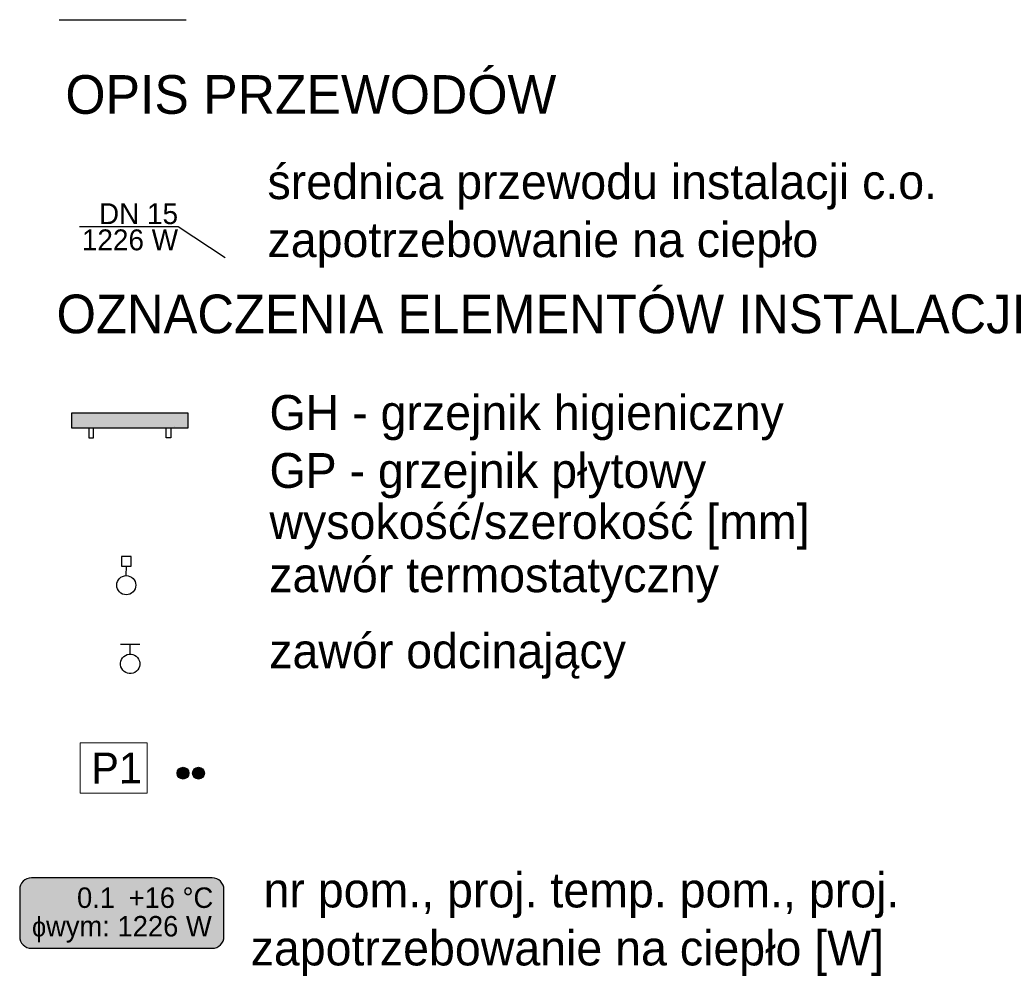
# Model space of a CAD drawing. Header units: millimetres. Extents: x -4202 to 34589, y -2795 to 14011.
# Tile 2 of 117: x -4202 to -3693, y 217 to 712. Entities that reach past the tile are written whole.
import ezdxf
from ezdxf.lldxf.tags import DXFTag

# ---------------------------------------------------------------- set-up
doc = ezdxf.new("R2010")
doc.units = ezdxf.units.MM
for name, color, linetype in [('IS_Armatura_podłączeniowa_grz._dolnozas.', 204, 'SOLID'), ('IS_Armatura_Therm', 206, 'SOLID'), ('IS_grafika', 7, 'SOLID'), ('IS_Grzejniki_Plan_rzut', 3, 'SOLID'), ('IS_Opisy_działek_Therm', 7, 'SOLID'), ('IS_Text_Konstrukcji', 7, 'Continuous')]:
    doc.layers.add(name, color=color, linetype=linetype)
doc.layers.add('IS_Powrót', color=5, linetype='DASH', lineweight=30, true_color=0x0000ff)
doc.layers.add('IS_Zasilanie', color=1, linetype='SOLID', lineweight=30, true_color=0xff0000)
for name, color, linetype, lineweight in [('TK-IS-opis', 7, 'Continuous', 9), ('TK_LEGENDA', 7, 'Continuous', 13), ('TS-IS_opisy_strzałki', 7, 'Continuous', 25)]:
    doc.layers.add(name, color=color, linetype=linetype, lineweight=lineweight)
doc.styles.add('!S', font='txt')
tags = doc.linetypes.add('DASH', pattern=[15, 10, -5]).pattern_tags.tags
tags[6:7] = [DXFTag(74, 4), DXFTag(75, 0), DXFTag(340, '0'), DXFTag(46, 0.0), DXFTag(50, 0.0), DXFTag(44, 0.0), DXFTag(45, 0.0)]
tags[4:5] = [DXFTag(74, 4), DXFTag(75, 0), DXFTag(340, '0'), DXFTag(46, 0.0), DXFTag(50, 0.0), DXFTag(44, 0.0), DXFTag(45, 0.0)]
tags = doc.linetypes.add('SOLID', pattern=[10, 10, 0]).pattern_tags.tags
tags[6:7] = [DXFTag(74, 4), DXFTag(75, 0), DXFTag(340, '0'), DXFTag(46, 0.0), DXFTag(50, 0.0), DXFTag(44, 0.0), DXFTag(45, 0.0)]
tags[4:5] = [DXFTag(74, 4), DXFTag(75, 0), DXFTag(340, '0'), DXFTag(46, 0.0), DXFTag(50, 0.0), DXFTag(44, 0.0), DXFTag(45, 0.0)]

msp = doc.modelspace()

# ---------------------------------------------------------------- hatches: boundary and pattern name
at = {"layer": 'IS_Grzejniki_Plan_rzut'}
msp.add_hatch(color=8, dxfattribs=at).paths.add_polyline_path([(-4115.212, 500.578), (-4175.212, 500.578), (-4175.212, 508.578), (-4115.212, 508.578)])
at = {"layer": 'IS_Powrót'}
h = msp.add_hatch(color=256, dxfattribs=at)
edge = h.paths.add_edge_path()
edge.add_arc((-4109.669, 322.146), 3.06, 0, 360)
at = {"layer": 'IS_Text_Konstrukcji', "linetype": 'SOLID'}
h = msp.add_hatch(color=9, dxfattribs=at)
edge = h.paths.add_edge_path()
edge.add_arc((-4102.567, 237.626), 6.067, 270, 0)
edge.add_line((-4096.5, 237.626), (-4096.5, 261.893))
edge.add_arc((-4102.567, 261.893), 6.067, 0, 90)
edge.add_line((-4102.567, 267.96), (-4196.134, 267.96))
edge.add_arc((-4196.134, 261.893), 6.067, 90, 180)
edge.add_line((-4202.2, 261.893), (-4202.2, 237.626))
edge.add_arc((-4196.134, 237.626), 6.067, 180, 270)
edge.add_line((-4196.134, 231.56), (-4102.567, 231.56))
at = {"layer": 'IS_Zasilanie'}
h = msp.add_hatch(color=256, dxfattribs=at)
edge = h.paths.add_edge_path()
edge.add_arc((-4117.669, 322.146), 3.06, 0, 360)

# ---------------------------------------------------------------- linework, layer by layer
at = {"layer": 'IS_Armatura_podłączeniowa_grz._dolnozas.'}
msp.add_line((-4122.212, 501.578), (-4122.212, 501.578), dxfattribs=at)
at = {"layer": 'IS_Armatura_Therm', "color": 1, "lineweight": 30}
for p, q in [((-4149.464, 434.209), (-4149.48, 429.266)), ((-4144.521, 434.194), (-4149.464, 434.209)), ((-4144.537, 429.251), (-4144.521, 434.194)), ((-4149.48, 429.266), (-4144.537, 429.251)), ((-4147.024, 424.316), (-4147.008, 429.259))]:
    msp.add_line(p, q, dxfattribs=at)
at = {"layer": 'IS_Armatura_Therm', "color": 5, "true_color": 0x0000ff}
for p, q in [((-4140.021, 388.667), (-4150.021, 388.68)), ((-4145.027, 383.674), (-4145.021, 388.674))]:
    msp.add_line(p, q, dxfattribs=at)
at = {"layer": 'IS_Armatura_Therm', "color": 1, "lineweight": 30}
msp.add_ellipse((-4147.039, 419.373), major_axis=(4.943, 0), ratio=1, dxfattribs=at)
at = {"layer": 'IS_Armatura_Therm', "color": 5, "true_color": 0x0000ff}
msp.add_ellipse((-4145.033, 378.674), major_axis=(2.416, -4.378), ratio=1, dxfattribs=at)
at = {"layer": 'IS_grafika', "color": 1, "true_color": 0xff0000}
msp.add_lwpolyline([(-4117.669, 322.146), (-4117.68, 322.535)], dxfattribs=at)
at = {"layer": 'IS_grafika', "color": 5, "linetype": 'DASH', "true_color": 0x0000ff}
msp.add_lwpolyline([(-4109.669, 322.146), (-4109.68, 322.535)], dxfattribs=at)
at = {"layer": 'IS_Grzejniki_Plan_rzut'}
for p, q in [((-4175.212, 500.578), (-4175.212, 508.578)), ((-4175.212, 508.578), (-4115.212, 508.578)), ((-4115.212, 508.578), (-4115.212, 500.578)), ((-4115.212, 500.578), (-4175.212, 500.578)), ((-4166.462, 500.578), (-4166.462, 495.578)), ((-4163.962, 495.578), (-4163.962, 500.578)), ((-4126.462, 495.578), (-4126.462, 500.578)), ((-4123.962, 500.578), (-4123.962, 495.578)), ((-4115.212, 500.578), (-4115.212, 500.578)), ((-4166.462, 495.578), (-4163.962, 495.578)), ((-4123.962, 495.578), (-4126.462, 495.578))]:
    msp.add_line(p, q, dxfattribs=at)
at = {"layer": 'IS_Opisy_działek_Therm'}
for p, q in [((-4120.236, 604.722), (-4171.177, 604.722)), ((-4095.936, 588.702), (-4120.236, 604.722))]:
    msp.add_line(p, q, dxfattribs=at)
at = {"layer": 'IS_Powrót'}
msp.add_line((-4181.692, 711.922), (-4116.016, 711.922), dxfattribs=at)
at = {"layer": 'IS_Powrót', "linetype": 'Continuous', "ltscale": 70}
msp.add_circle((-4109.669, 322.146), 3.06, dxfattribs=at)
at = {"layer": 'IS_Text_Konstrukcji', "color": 18, "linetype": 'SOLID', "true_color": 0x000000}
msp.add_lwpolyline([(-4196.134, 231.56), (-4102.567, 231.56, 0.414214), (-4096.5, 237.626), (-4096.5, 261.893, 0.414214), (-4102.567, 267.96), (-4196.134, 267.96, 0.414214), (-4202.2, 261.893), (-4202.2, 237.626, 0.414214), (-4196.134, 231.56)], format="xyb", dxfattribs=at)
at = {"layer": 'IS_Zasilanie', "linetype": 'Continuous', "ltscale": 70}
msp.add_circle((-4117.669, 322.146), 3.06, dxfattribs=at)
at = {"layer": 'TK-IS-opis', "color": 1}
msp.add_lwpolyline([(-4170.838, 337.85), (-4136.209, 337.85), (-4136.209, 311.727), (-4170.838, 311.727)], close=True, dxfattribs=at)

# ---------------------------------------------------------------- texts
at = {"layer": 'IS_Opisy_działek_Therm', "char_height": 10.8, "style": '!S'}
for s, insert, attachment_point in [('DN 15}', (-4120.236, 606.018), 9), ('1226 W', (-4120.236, 603.426), 3)]:
    msp.add_mtext(s, dxfattribs=dict(at, insert=insert, attachment_point=attachment_point))
at = {"layer": 'TK-IS-opis', "color": 1, "insert": (-4165.153, 332.778), "char_height": 16, "width": 227.09372, "attachment_point": 1, "rotation": 0.04866, "style": '!S'}
msp.add_mtext('P1}', dxfattribs=at)
at = {"layer": 'TK-IS-opis', "color": 18, "linetype": 'SOLID', "true_color": 0x000000, "char_height": 10.584, "style": '!S'}
for s, insert, attachment_point in [('0.1}', (-4152.85, 252.28), 9), ('+16 °C}', (-4145.85, 252.28), 7), ('{\\H0.944822x;ɸ}wym: 1226 W', (-4149.35, 248.248), 2)]:
    msp.add_mtext(s, dxfattribs=dict(at, insert=insert, attachment_point=attachment_point))
at = {"layer": 'TK_LEGENDA', "attachment_point": 1, "style": '!S'}
for s, insert, char_height, width in [('OPIS PRZEWODÓW', (-4178.557, 683.237), 20, 1432.49558), ('średnica przewodu instalacji c.o. zapotrzebowanie na ciepło', (-4073.934, 637.117), 18, 367.59953), ('OZNACZENIA ELEMENTÓW INSTALACJI', (-4183.146, 569.713), 20, 1432.49558)]:
    msp.add_mtext(s, dxfattribs=dict(at, insert=insert, char_height=char_height, width=width))
at = {"layer": 'TS-IS_opisy_strzałki', "char_height": 18, "attachment_point": 1, "style": '!S'}
for s, insert, width in [('GH - grzejnik higieniczny \\PGP - grzejnik płytowy  ', (-4072.927, 517.724), 320.05269), ('wysokość/szerokość [mm]', (-4072.927, 461.268), 364.87049)]:
    msp.add_mtext(s, dxfattribs=dict(at, insert=insert, width=width))
for s, insert in [('zawór termostatyczny', (-4073.05, 433.753)), ('zawór odcinający', (-4073.05, 394.416))]:
    msp.add_mtext_dynamic_manual_height_columns(s, width=274.84141, gutter_width=13.037, heights=[76.211], dxfattribs=dict(at, insert=insert))
at = {"layer": 'TS-IS_opisy_strzałki'}
note = msp.add_mtext_dynamic_manual_height_columns(' nr pom., proj. temp. pom., proj. zapotrzebowanie na ciepło [W]', width=396.87934, gutter_width=220.038, heights=[134.994, 66.393, 0], dxfattribs=dict(at, insert=(-4082.684, 270.683), char_height=18, attachment_point=1, style='!S'))

doc.saveas('drawing.dxf')
